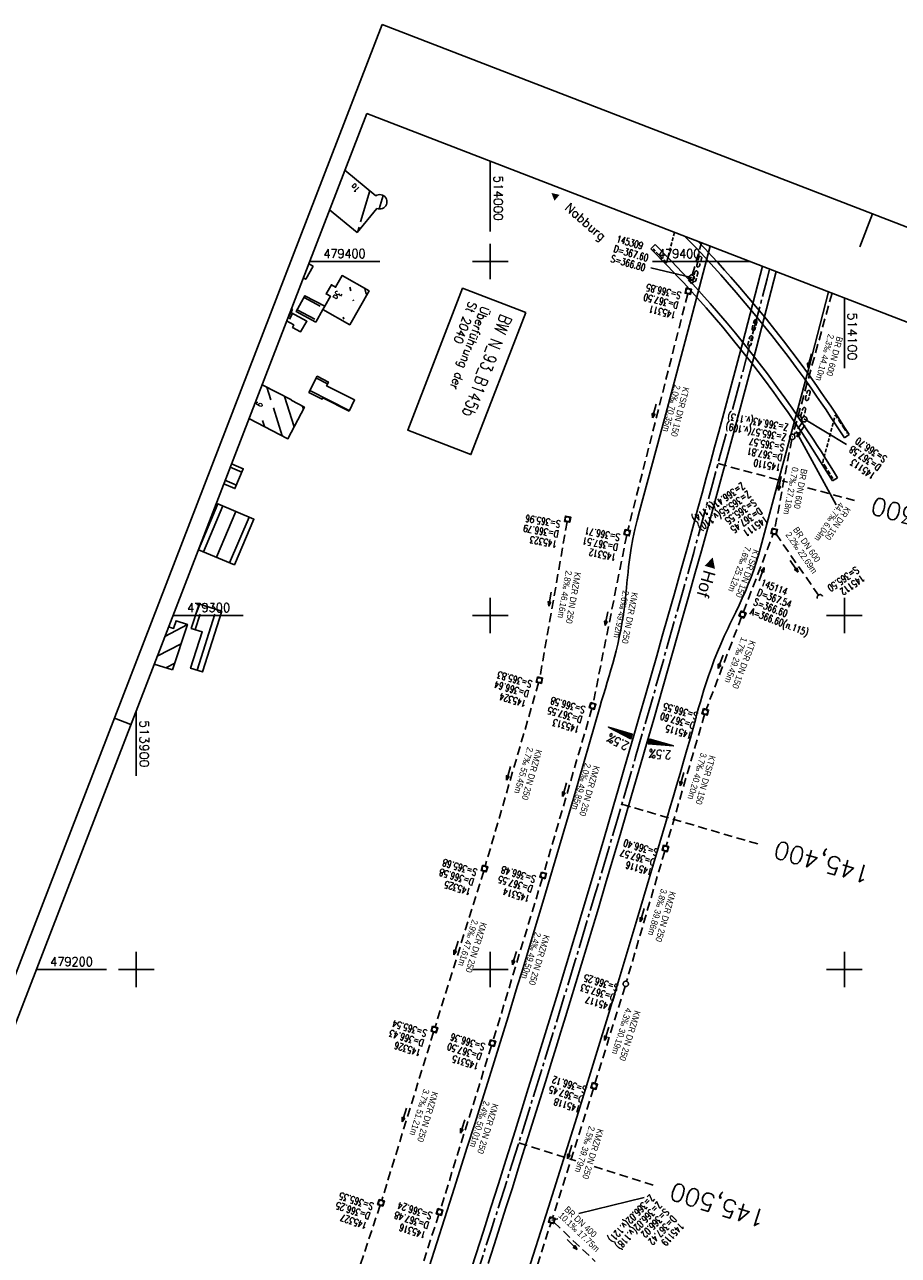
# Model space of a CAD drawing. Extents: x 513561 to 514246, y 478301 to 479467.
# Tile 7 of 8: x 513868 to 514115, y 479119 to 479467. Entities that reach past the tile are written whole.
import ezdxf
from ezdxf.enums import TextEntityAlignment as Align

# ---------------------------------------------------------------- set-up
doc = ezdxf.new("R2010")
doc.units = 0
doc.header["$LTSCALE"] = 10
doc.header["$MEASUREMENT"] = 0
for name, pattern in [('ACHSE', [5.5, 4, -0.5, 0.5, -0.5]), ('AUSGEZOGEN', [0]), ('LT00', [0]), ('LT17', [0.15, 0.1, -0.05]), ('STRICHLINIE2', [0.375, 0.25, -0.125])]:
    doc.linetypes.add(name, pattern=pattern)
doc.layers.get('0').update_dxf_attribs({"linetype": 'LT00'})
for name, color, linetype in [('-BESCH', 7, 'STRICHLINIE2'), ('-BKAN010', 140, 'LT00'), ('-BSCH010', 5, 'LT00'), ('-Halt-Pfeil', 4, 'LT00'), ('-RICHTUNG-NAME', 250, 'Continuous'), ('A-TEXT-KILOMETER', 30, 'LT17'), ('AX-020', 250, 'ACHSE'), ('BW-SCHRIFT', 20, 'AUSGEZOGEN'), ('DFK_BEB_SCHR', 254, 'LT00'), ('DFK_BEBAUUNG', 250, 'LT00'), ('DFK_HAUS_NR', 250, 'Continuous'), ('ORTSNAMEN', 7, 'Continuous'), ('QUER_OST', 11, 'LT00'), ('QUER_WEST', 11, 'LT00'), ('RAHMEN', 250, 'Continuous'), ('V_AFBR_BAB', 250, 'LT00'), ('V_BR_KAPPE', 30, 'LT00'), ('V_BR_WID', 30, 'LT17'), ('V_BRUECK', 30, 'LT17'), ('V_KA_MULD', 182, 'LT00'), ('V_KA_PRUF', 182, 'LT00'), ('V_RASTER', 250, 'LT00'), ('V_SINKK', 182, 'LT00'), ('V_UK_DURCH', 182, 'LT00')]:
    doc.layers.add(name, color=color, linetype=linetype)
doc.styles.add('Arial', font='ARIAL.TTF')
doc.styles.add('Haltungsbeschriftung', font='ARIAL.TTF', dxfattribs={"width": 0.75})
doc.styles.add('Kilometrierung', font='romans.shx')
doc.styles.add('ROMANS', font='romans.shx')
doc.styles.add('schachtbeschriftung', font='romans.shx', dxfattribs={"width": 0.75, "height": 0.2})
doc.styles.get("Standard").update_dxf_attribs({"font": 'romans.shx', "width": 0.8})

# ---------------------------------------------------------------- blocks, each defined once
blk = doc.blocks.new('SYMB1107')
at = {"color": 0, "linetype": 'ByBlock'}
for points in [[(-0.2, 0), (-0.196157, 0.039018), (-0.184776, 0.076537), (-0.166294, 0.111114), (-0.141421, 0.141421), (-0.111114, 0.166294), (-0.076537, 0.184776), (-0.039018, 0.196157), (0, 0.2)], [(0, 0.2), (0.039018, 0.196157), (0.076537, 0.184776), (0.111114, 0.166294), (0.141421, 0.141421), (0.166294, 0.111114), (0.184776, 0.076537), (0.196157, 0.039018), (0.2, 0)]]:
    blk.add_lwpolyline(points, dxfattribs=at)
blk = doc.blocks.new('SYMB0003')
at = {"color": 0, "linetype": 'ByBlock'}
for p, q in [((-0.015712, 0), (0.010166, 0.012015)), ((0, -0.021257), (-0.015712, 0)), ((0.010166, 0.012015), (0, -0.021257))]:
    blk.add_line(p, q, dxfattribs=at)
for points in [[(-0.031395, 0.499013), (-0.093691, 0.491144), (-0.154509, 0.475528), (-0.21289, 0.452414), (-0.267913, 0.422164), (-0.318712, 0.385257), (-0.364484, 0.342274), (-0.404509, 0.293893), (-0.438154, 0.240877), (-0.464888, 0.184062), (-0.484292, 0.124345), (-0.496058, 0.062667), (-0.5, 0)], [(-0.5, 0), (-0.496058, -0.062667), (-0.484292, -0.124345), (-0.464888, -0.184062), (-0.438154, -0.240877), (-0.404509, -0.293893), (-0.364485, -0.342274), (-0.318712, -0.385257), (-0.267914, -0.422164), (-0.21289, -0.452414), (-0.154509, -0.475529), (-0.093691, -0.491144), (-0.031395, -0.499014), (0.031395, -0.499014)], [(0.5, 0), (0.496057, 0.062667), (0.484292, 0.124345), (0.464888, 0.184062), (0.438153, 0.240877), (0.404509, 0.293893), (0.364484, 0.342274), (0.318712, 0.385257), (0.267913, 0.422164), (0.21289, 0.452414), (0.154509, 0.475528), (0.093691, 0.491144), (0.031395, 0.499013), (-0.031395, 0.499013)], [(0.031395, -0.499014), (0.093691, -0.491144), (0.154509, -0.475529), (0.21289, -0.452414), (0.267914, -0.422164), (0.318712, -0.385257), (0.364485, -0.342274), (0.404509, -0.293893), (0.438154, -0.240877), (0.464889, -0.184062), (0.484292, -0.124345), (0.496058, -0.062667), (0.5, 0)]]:
    blk.add_lwpolyline(points, dxfattribs=at)
blk = doc.blocks.new('SYMB1210')
at = {"color": 0, "linetype": 'ByBlock'}
blk.add_line((0.018815, -0.179014), (0.055623, -0.17119), dxfattribs=at)
for points in [[(-0.2, -0.2), (-0.2, 0.2), (0.2, 0.2), (0.2, -0.2), (-0.2, -0.2)], [(0.018815, 0.179014), (-0.018815, 0.179014), (-0.055623, 0.17119), (-0.09, 0.155885), (-0.120444, 0.133766), (-0.145623, 0.105801), (-0.164438, 0.073213), (-0.176067, 0.037424), (-0.18, 0)], [(-0.18, 0), (-0.176067, -0.037424), (-0.164438, -0.073213), (-0.145623, -0.105801), (-0.120444, -0.133766), (-0.09, -0.155885), (-0.055623, -0.17119), (-0.018815, -0.179014), (0.018815, -0.179014)], [(0.18, 0), (0.176067, 0.037424), (0.164438, 0.073213), (0.145623, 0.105801), (0.120444, 0.133766), (0.09, 0.155885), (0.055623, 0.17119), (0.018815, 0.179014)], [(0.055623, -0.17119), (0.09, -0.155885), (0.120444, -0.133766), (0.145623, -0.105801), (0.164438, -0.073213), (0.176067, -0.037424), (0.18, 0)]]:
    blk.add_lwpolyline(points, dxfattribs=at)
blk = doc.blocks.new('SYMB0011')
at = {"color": 0, "linetype": 'ByBlock'}
for p, q in [((0.5, 0), (-0.5, 0)), ((0, 0.5), (0, -0.5))]:
    blk.add_line(p, q, dxfattribs=at)
blk = doc.blocks.new('SYMB0652')
at = {"color": 0, "linetype": 'ByBlock'}
blk.add_lwpolyline([(-0.15, -0.075), (0.15, -0.075), (0.15, 0.075), (-0.15, 0.075), (-0.15, -0.075)], dxfattribs=at)
blk = doc.blocks.new('SYMB0070')
at = {"color": 0, "linetype": 'ByBlock'}
for p, q in [((-0.5, 0), (0.2, 0)), ((0.5, 0), (0.2, 0.1)), ((0.2, 0.1), (0.2, 0)), ((0.468, 0), (0.21, 0.086)), ((0.21, 0.086), (0.21, -0.086)), ((0.21, -0.086), (0.468, 0)), ((0.22, -0.072), (0.437, 0)), ((0.23, -0.058), (0.405, 0)), ((0.24, -0.045), (0.374, 0)), ((0.342, 0), (0.25, 0.031)), ((0.25, 0.031), (0.25, -0.031)), ((0.25, -0.031), (0.342, 0)), ((0.26, -0.017), (0.31, 0)), ((0.27, -0.003), (0.279, 0))]:
    blk.add_line(p, q, dxfattribs=at)
for points in [[(0.2, 0), (0.2, -0.1), (0.5, 0)], [(0.437, 0), (0.22, 0.072), (0.22, -0.072)], [(0.405, 0), (0.23, 0.058), (0.23, -0.058)], [(0.374, 0), (0.24, 0.045), (0.24, -0.045)], [(0.31, 0), (0.26, 0.017), (0.26, -0.017)], [(0.279, 0), (0.27, 0.003), (0.27, -0.003)]]:
    blk.add_lwpolyline(points, dxfattribs=at)

msp = doc.modelspace()

# ---------------------------------------------------------------- linework, layer by layer
at = {"layer": '-BESCH'}
for p, q in [((514057.06, 479396.2), (514059.64, 479405.32)), ((514055.75, 479390.9), (514038.85, 479324.15)), ((514096.52, 479391.08), (514085.5, 479351.19)), ((514088.29, 479354.83), (514085.72, 479351.08)), ((514085.16, 479349.73), (514080.34, 479324.51)), ((514021.69, 479326.49), (514013.99, 479282.5)), ((514038.52, 479322.69), (514029.04, 479275.2)), ((514071.49, 479301.01), (514079.93, 479323.07)), ((514080.63, 479323.15), (514092.67, 479305.77)), ((514070.95, 479299.61), (514060.99, 479273.5)), ((514013.65, 479281.04), (513998.55, 479229.25)), ((514028.68, 479273.75), (514015.15, 479227.33)), ((514060.51, 479272.08), (514049.69, 479234.92)), ((514049.27, 479233.48), (514038.48, 479196.68)), ((513998.12, 479227.81), (513984.42, 479183.78)), ((514014.72, 479225.89), (514000.79, 479179.96)), ((514038.05, 479195.24), (514029.55, 479167.84)), ((513983.97, 479182.35), (513969.34, 479134.85)), ((514000.35, 479178.52), (513985.89, 479132.22)), ((514029.1, 479166.41), (514017.6, 479129.89)), ((513968.88, 479133.42), (513953.56, 479087.55)), ((513985.44, 479130.79), (513970.48, 479084.78)), ((514005.31, 479091.56), (514017.14, 479128.46)), ((514017.91, 479128.66), (514029.66, 479117.5))]:
    msp.add_line(p, q, dxfattribs=at)
at = {"layer": '-BKAN010'}
msp.add_line((514086.36, 479352.01), (514097.7, 479331.3), dxfattribs=at)
at = {"layer": '-BSCH010'}
for p, q in [((514056.86, 479395.47), (514045.33, 479398.19)), ((514088.71, 479355.45), (514100.63, 479348.28)), ((514025.04, 479131.08), (514043.41, 479135.64)), ((514017.37, 479129.17), (514019.05, 479129.59))]:
    msp.add_line(p, q, dxfattribs=at)
at = {"layer": 'A-TEXT-KILOMETER', "ltscale": 2.5}
for p, q in [((514064.32, 479342.94), (514083.91, 479337.64)), ((514089.62, 479336.09), (514102.92, 479332.49)), ((514037.15, 479246.71), (514075.53, 479235.49)), ((514008.06, 479151.03), (514024.19, 479145.97)), ((514029.31, 479144.36), (514046.21, 479139.05))]:
    msp.add_line(p, q, dxfattribs=at)
at = {"layer": 'AX-020', "ltscale": 0.2, "flags": 128}
for points in [[(514078.9, 479397.88), (514078.2, 479395.16), (514073.13, 479375.8), (514068.36, 479357.9)], [(514066.58, 479351.33), (514062.74, 479337.15), (514057.44, 479317.85), (514052.05, 479298.58), (514046.59, 479279.32), (514041.05, 479260.09), (514035.44, 479240.88), (514029.74, 479221.7), (514023.98, 479202.53), (514018.13, 479183.39), (514012.21, 479164.28), (514006.21, 479145.18), (514000.14, 479126.12), (513993.99, 479107.07), (513987.76, 479088.05), (513981.46, 479069.06), (513975.08, 479050.09), (513968.62, 479031.14), (513962.09, 479012.23), (513955.49, 478993.33), (513948.81, 478974.47), (513942.05, 478955.63), (513935.22, 478936.82), (513928.31, 478918.04), (513921.33, 478899.28), (513914.27, 478880.55), (513907.14, 478861.86), (513899.93, 478843.18), (513892.65, 478824.54), (513885.3, 478805.93), (513877.87, 478787.35), (513870.36, 478768.8), (513862.79, 478750.27), (513855.13, 478731.78), (513847.41, 478713.32), (513839.61, 478694.89), (513831.74, 478676.49), (513823.79, 478658.12), (513815.77, 478639.79), (513807.68, 478621.48), (513799.51, 478603.21), (513791.27, 478584.97), (513782.96, 478566.77), (513774.57, 478548.6), (513766.12, 478530.46), (513764.78, 478527.61)]]:
    msp.add_lwpolyline(points, dxfattribs=at)
at = {"layer": 'BW-SCHRIFT'}
msp.add_lwpolyline([(514009.99, 479385.59), (513994.51, 479345.48), (513976.68, 479352.36), (513992.17, 479392.47)], close=True, dxfattribs=at)
at = {"layer": 'DFK_BEB_SCHR', "flags": 128}
for points in [[(513965.95, 479419.96), (513963.36, 479411.22)], [(513968.62, 479414.88), (513969.74, 479418.67)], [(513962.92, 479409.73), (513962.55, 479408.47)], [(513960.28, 479392.78), (513960.56, 479391.78)], [(513964.97, 479390.78), (513964.54, 479392.37)], [(513951.97, 479387.44), (513947.38, 479389.88)], [(513961.26, 479389.18), (513961.34, 479388.87)], [(513944.16, 479385.32), (513943.3, 479383.72)], [(513945.45, 479386.38), (513950.46, 479383.72)], [(513958.59, 479383.72), (513958.45, 479384.26)], [(513954.04, 479365.49), (513950.85, 479367.1)], [(513938.03, 479360.9), (513936.91, 479364.48)], [(513949, 479363.55), (513960.16, 479357.92)], [(513941.9, 479361.91), (513944.59, 479353.31)], [(513941.18, 479350.81), (513938.71, 479358.71)], [(513947.21, 479358.32), (513946.95, 479359.17)], [(513935.66, 479355.07), (513936.18, 479353.39)], [(513929.8, 479340.52), (513926.48, 479341.95)], [(513925.04, 479338.21), (513928.26, 479336.83)], [(513918.98, 479318.02), (513924.47, 479330.97)], [(513928.15, 479329.4), (513922.67, 479316.47)], [(513926.35, 479314.93), (513931.83, 479327.83)], [(513918, 479300.4), (513916.61, 479296.03)], [(513917.16, 479284.57), (513922.2, 479300.4)], [(513914.41, 479297.43), (513908.02, 479294.13)], [(513905.85, 479288.51), (513912.63, 479292.01)], [(513910.86, 479286.59), (513908.29, 479285.27)]]:
    msp.add_lwpolyline(points, dxfattribs=at)
at = {"layer": 'DFK_BEBAUUNG', "flags": 128}
for points in [[(513958.9, 479425.79), (513967.62, 479418.58)], [(513948.7, 479399.36), (513949.91, 479398.68)], [(513943.64, 479385.6), (513942.71, 479383.85)], [(513910.22, 479284.65), (513905.05, 479286.3)]]:
    msp.add_lwpolyline(points, dxfattribs=at)
at = {"layer": 'DFK_BEBAUUNG'}
for points in [[(513967.62, 479418.58), (513967.97, 479418.77), (513968.36, 479418.89), (513968.75, 479418.93), (513969.15, 479418.89), (513969.54, 479418.78), (513969.89, 479418.59), (513970.2, 479418.34), (513970.45, 479418.03), (513970.64, 479417.67), (513970.75, 479417.29), (513970.79, 479416.89)], [(513970.79, 479416.89), (513970.75, 479416.49), (513970.63, 479416.11), (513970.44, 479415.76), (513970.19, 479415.46), (513969.88, 479415.21), (513969.53, 479415.02), (513969.14, 479414.91), (513968.75, 479414.87), (513968.35, 479414.91), (513967.97, 479415.03)], [(513967.97, 479415.03), (513962.34, 479408.22), (513954.59, 479414.63)], [(513949.91, 479398.68), (513947.85, 479395.02), (513947.17, 479395.41)], [(513952.69, 479386.48), (513953.23, 479387.42), (513954.81, 479390.19), (513953.62, 479390.87), (513955.09, 479393.46), (513956.28, 479392.77), (513958.14, 479396.02), (513965.73, 479391.69), (513960.28, 479382.13), (513952.69, 479386.48)], [(513950.73, 479382.93), (513945.17, 479385.88), (513947.64, 479390.35), (513953.23, 479387.42), (513952.69, 479386.48), (513950.73, 479382.93)], [(513942.71, 479383.85), (513943.64, 479385.6), (513948.18, 479383.12), (513946.41, 479380.16), (513944.13, 479381.4), (513944.49, 479382.1), (513942.46, 479383.22)], [(513943.77, 479386.61), (513944.1, 479386.44), (513943.64, 479385.6)], [(513960.08, 479357.75), (513952.69, 479361.48), (513952.52, 479361.14), (513948.74, 479363.06), (513951.11, 479367.6), (513954.27, 479365.95), (513953.75, 479364.93), (513961.67, 479360.92), (513960.08, 479357.75)], [(513935.51, 479365.2), (513943.81, 479360.93), (513943.78, 479360.87), (513947.5, 479358.87), (513942.83, 479349.96), (513931.82, 479355.64)], [(513926.9, 479342.91), (513930.21, 479341.49), (513927.85, 479335.86), (513924.72, 479337.24)], [(513917.57, 479318.61), (513923.07, 479331.57), (513933.23, 479327.23), (513927.73, 479314.35), (513917.57, 479318.61)], [(513924.18, 479301.21), (513918.72, 479284.08), (513915.34, 479285.13), (513918.62, 479295.39), (513915.53, 479296.38), (513917.64, 479302.98), (513917.16, 479303.13), (513917.24, 479303.41), (513924.18, 479301.21)], [(513909.11, 479296.81), (513910.54, 479296.35), (513911.25, 479298.54), (513914.43, 479297.5), (513910.22, 479284.65)]]:
    msp.add_lwpolyline(points, dxfattribs=at)
at = {"layer": 'QUER_OST'}
for p, q in [((514045.05, 479265.1), (514044.67, 479263.77)), ((514044.97, 479263.74), (514045.34, 479265.02)), ((514045.63, 479264.94), (514045.28, 479263.72)), ((514045.58, 479263.69), (514045.92, 479264.86)), ((514046.21, 479264.77), (514045.89, 479263.67)), ((514046.19, 479263.64), (514046.5, 479264.69)), ((514046.78, 479264.61), (514046.5, 479263.62)), ((514046.8, 479263.59), (514047.07, 479264.52)), ((514047.36, 479264.44), (514047.11, 479263.57)), ((514047.41, 479263.54), (514047.65, 479264.36)), ((514047.94, 479264.27), (514047.72, 479263.51)), ((514048.02, 479263.49), (514048.23, 479264.19)), ((514048.51, 479264.11), (514048.33, 479263.46)), ((514048.63, 479263.44), (514048.8, 479264.02)), ((514049.09, 479263.94), (514048.94, 479263.41)), ((514049.24, 479263.39), (514049.38, 479263.86)), ((514049.67, 479263.78), (514049.55, 479263.36)), ((514049.85, 479263.34), (514049.96, 479263.69)), ((514050.24, 479263.61), (514050.16, 479263.31)), ((514050.46, 479263.29), (514050.53, 479263.53)), ((514050.82, 479263.44), (514050.77, 479263.26)), ((514051.07, 479263.23), (514051.11, 479263.36)), ((514051.4, 479263.28), (514051.38, 479263.21)), ((514051.68, 479263.18), (514051.69, 479263.19))]:
    msp.add_line(p, q, dxfattribs=at)
msp.add_lwpolyline([(514044.62, 479263.77), (514045.01, 479265.12), (514051.73, 479263.18), (514044.62, 479263.77)], dxfattribs=at)
at = {"layer": 'QUER_WEST'}
for p, q in [((514033.39, 479268.47), (514033.38, 479268.46)), ((514033.65, 479268.32), (514033.67, 479268.38)), ((514033.96, 479268.3), (514033.93, 479268.18)), ((514034.2, 479268.04), (514034.25, 479268.22)), ((514034.54, 479268.14), (514034.47, 479267.9)), ((514034.74, 479267.75), (514034.83, 479268.05)), ((514035.12, 479267.97), (514035.01, 479267.61)), ((514035.28, 479267.47), (514035.4, 479267.89)), ((514035.69, 479267.8), (514035.56, 479267.33)), ((514035.83, 479267.19), (514035.98, 479267.72)), ((514036.27, 479267.64), (514036.1, 479267.05)), ((514036.37, 479266.91), (514036.56, 479267.55)), ((514036.84, 479267.47), (514036.64, 479266.77)), ((514036.91, 479266.63), (514037.13, 479267.39)), ((514037.42, 479267.3), (514037.19, 479266.49)), ((514037.46, 479266.35), (514037.71, 479267.22)), ((514038, 479267.14), (514037.73, 479266.21)), ((514038, 479266.07), (514038.29, 479267.06)), ((514038.57, 479266.97), (514038.27, 479265.92)), ((514038.54, 479265.78), (514038.86, 479266.89)), ((514039.15, 479266.81), (514038.82, 479265.64)), ((514039.09, 479265.5), (514039.44, 479266.72)), ((514039.73, 479266.64), (514039.36, 479265.36)), ((514039.63, 479265.22), (514040.02, 479266.56))]:
    msp.add_line(p, q, dxfattribs=at)
msp.add_lwpolyline([(514039.68, 479265.2), (514033.34, 479268.48), (514040.06, 479266.54), (514039.68, 479265.2)], dxfattribs=at)
at = {"layer": 'RAHMEN'}
for points in [[(513969.42, 479466.94), (513560.7, 478408.08), (513837.77, 478301.13), (514246.49, 479359.99), (513969.42, 479466.94)], [(513965.08, 479441.82), (513631.98, 478578.87), (513899.73, 478475.52), (514232.83, 479338.46), (513965.08, 479441.82)]]:
    msp.add_lwpolyline(points, dxfattribs=at)
at = {"layer": 'RAHMEN', "flags": 128}
for points in [[(514107.96, 479413.46), (514104.36, 479404.13)], [(513893.8, 479271.03), (513898.46, 479269.23)]]:
    msp.add_lwpolyline(points, dxfattribs=at)
at = {"layer": 'V_AFBR_BAB'}
for points in [[(513982.75, 479116.01), (513984.93, 479122.8), (513987.09, 479129.6), (513989.26, 479136.4), (513991.41, 479143.19), (513993.5, 479149.82), (513995.59, 479156.44), (513997.67, 479163.07), (513999.74, 479169.7), (514002.38, 479178.19), (514005.01, 479186.69), (514007.62, 479195.19), (514008.96, 479199.58), (514010.3, 479203.98), (514011.64, 479208.39), (514012.96, 479212.79), (514014.28, 479217.2), (514015.58, 479221.61), (514023.45, 479248.3), (514030.94, 479274.12), (514031.45, 479275.89), (514031.98, 479277.65), (514032.51, 479279.41), (514033.04, 479281.18), (514033.56, 479282.94), (514034.07, 479284.71), (514034.57, 479286.48), (514035.06, 479288.25), (514035.52, 479290.03), (514035.99, 479291.96), (514036.43, 479293.9), (514036.83, 479295.85), (514037.19, 479297.8), (514037.52, 479299.76), (514037.8, 479301.72), (514037.99, 479303.22), (514038.16, 479304.72), (514038.31, 479306.22), (514038.46, 479307.72), (514038.6, 479309.22), (514038.75, 479310.73), (514038.9, 479312.23), (514039.07, 479313.73), (514039.42, 479316.39), (514039.83, 479319.03), (514040.3, 479321.67), (514040.84, 479324.3), (514041.45, 479326.91), (514042.12, 479329.5), (514049.24, 479355.54), (514056.67, 479383.53), (514062.11, 479404.36)], [(513993.77, 479112.77), (513995.91, 479119.43), (513998.05, 479126.1), (514000.17, 479132.77), (514002.28, 479139.44), (514004.4, 479146.17), (514006.51, 479152.9), (514008.61, 479159.63), (514010.71, 479166.37), (514012.31, 479171.53), (514013.92, 479176.7), (514015.51, 479181.87), (514017.1, 479187.04), (514018.69, 479192.21), (514021.35, 479200.96), (514023.99, 479209.71), (514026.62, 479218.46), (514029.34, 479227.63), (514032.04, 479236.81), (514034.72, 479245.99), (514036.23, 479251.19), (514037.74, 479256.39), (514039.24, 479261.59), (514040.74, 479266.8), (514042.23, 479272.01), (514043.82, 479277.54), (514045.41, 479283.08), (514047, 479288.61), (514048.58, 479294.15), (514050.15, 479299.69), (514052, 479306.23), (514053.83, 479312.77), (514055.65, 479319.32), (514057.46, 479325.87), (514058.65, 479330.2), (514059.83, 479334.54), (514061.01, 479338.87), (514062.19, 479343.21), (514063.36, 479347.55), (514064.53, 479351.89), (514071.3, 479377.25), (514076.87, 479398.67)], [(514080.74, 479397.17), (514075.2, 479375.75), (514068.48, 479350.79), (514067.07, 479345.59), (514065.66, 479340.4), (514064.25, 479335.21), (514062.84, 479330.02), (514061.42, 479324.83), (514059.61, 479318.31), (514057.8, 479311.78), (514055.97, 479305.26), (514054.14, 479298.74), (514051.5, 479289.41), (514048.84, 479280.09), (514046.16, 479270.78), (514044.3, 479264.32), (514042.42, 479257.86), (514040.54, 479251.41), (514038.66, 479244.95), (514036.63, 479238.05), (514034.6, 479231.15), (514032.57, 479224.25), (514030.52, 479217.35), (514028.95, 479212.07), (514027.37, 479206.79), (514025.79, 479201.51), (514024.2, 479196.23), (514022.59, 479190.96), (514021.28, 479186.67), (514019.96, 479182.39), (514018.64, 479178.1), (514017.31, 479173.82), (514015.98, 479169.54), (514014.64, 479165.26), (514012.96, 479159.88), (514011.28, 479154.5), (514009.6, 479149.13), (514007.91, 479143.75), (514006.22, 479138.38), (514004.52, 479133.01), (514002.82, 479127.64), (514001.11, 479122.28), (513999.4, 479116.92)], [(514007.77, 479105.72), (514016.42, 479132.9), (514024.89, 479159.78), (514033.53, 479187.99), (514041.52, 479214.3), (514049.66, 479241.95), (514050.65, 479245.3), (514051.64, 479248.66), (514052.63, 479252.01), (514053.61, 479255.37), (514054.58, 479258.73), (514055.54, 479262.09), (514056.5, 479265.46), (514057.44, 479268.83), (514057.91, 479270.53), (514058.38, 479272.24), (514058.85, 479273.94), (514059.34, 479275.64), (514059.83, 479277.34), (514060.34, 479279.04), (514060.87, 479280.72), (514061.63, 479283), (514062.43, 479285.27), (514063.27, 479287.52), (514064.16, 479289.75), (514065.09, 479291.96), (514066.08, 479294.15), (514066.61, 479295.29), (514067.15, 479296.42), (514067.7, 479297.55), (514068.25, 479298.68), (514068.8, 479299.81), (514069.35, 479300.94), (514070.27, 479302.9), (514071.17, 479304.88), (514072.04, 479306.87), (514072.87, 479308.87), (514073.66, 479310.89), (514074.4, 479312.92), (514075.1, 479314.97), (514075.75, 479317.03), (514076.34, 479319.11), (514080.41, 479334.32), (514090.04, 479370.31), (514095.57, 479391.45)]]:
    msp.add_lwpolyline(points, dxfattribs=at)
at = {"layer": 'V_BR_KAPPE'}
for p, q in [((514046.52, 479404.87), (514045.35, 479403.64)), ((514101.39, 479351.18), (514100.03, 479350.22)), ((514098.08, 479338.92), (514096.64, 479338.08))]:
    msp.add_line(p, q, dxfattribs=at)
for points in [[(514054.97, 479407.12), (514055.74, 479406.34), (514057.64, 479404.36), (514059.53, 479402.37), (514061.4, 479400.35), (514063.25, 479398.32), (514065.09, 479396.27), (514066.91, 479394.21), (514069.48, 479391.25), (514072.03, 479388.27), (514074.54, 479385.26), (514077.02, 479382.22), (514079.48, 479379.16), (514081.81, 479376.17), (514084.12, 479373.16), (514086.39, 479370.12), (514088.62, 479367.06), (514090.82, 479363.97), (514092.16, 479362.02), (514093.5, 479360.07), (514094.82, 479358.11), (514096.13, 479356.14), (514097.43, 479354.17), (514098.73, 479352.19), (514100.03, 479350.22)], [(514101.39, 479351.18), (514100.09, 479353.17), (514098.78, 479355.15), (514097.46, 479357.14), (514096.14, 479359.11), (514094.81, 479361.09), (514093.47, 479363.05), (514092.11, 479365.01), (514089.85, 479368.2), (514087.54, 479371.36), (514085.2, 479374.5), (514082.82, 479377.6), (514080.4, 479380.68), (514077.97, 479383.71), (514075.5, 479386.71), (514073.01, 479389.69), (514070.49, 479392.64), (514067.94, 479395.57), (514066.15, 479397.6), (514064.34, 479399.62), (514062.51, 479401.62), (514060.67, 479403.61), (514058.8, 479405.57), (514058.7, 479405.68)], [(514045.35, 479403.64), (514046.91, 479402.04), (514048.46, 479400.44), (514050.01, 479398.83), (514051.55, 479397.21), (514053.09, 479395.59), (514054.62, 479393.97), (514056.14, 479392.33), (514058.56, 479389.65), (514060.96, 479386.95), (514063.32, 479384.22), (514065.65, 479381.46), (514067.95, 479378.68), (514071.07, 479374.82), (514074.12, 479370.92), (514077.13, 479366.98), (514080.07, 479363), (514082.09, 479360.2), (514084.09, 479357.38), (514086.05, 479354.54), (514087.98, 479351.69), (514089.88, 479348.81), (514091.03, 479347.03), (514092.16, 479345.25), (514093.29, 479343.46), (514094.41, 479341.67), (514095.53, 479339.88), (514096.64, 479338.08)], [(514046.52, 479404.87), (514048.06, 479403.28), (514049.59, 479401.69), (514051.13, 479400.09), (514052.66, 479398.49), (514054.18, 479396.89), (514055.69, 479395.27), (514057.19, 479393.65), (514059.66, 479390.93), (514062.09, 479388.18), (514064.5, 479385.4), (514066.87, 479382.6), (514069.21, 479379.77), (514072.27, 479375.98), (514075.29, 479372.15), (514078.25, 479368.27), (514081.16, 479364.36), (514083.23, 479361.5), (514085.27, 479358.61), (514087.28, 479355.71), (514089.26, 479352.79), (514091.2, 479349.84), (514092.37, 479348.03), (514093.52, 479346.22), (514094.67, 479344.4), (514095.81, 479342.57), (514096.95, 479340.75), (514098.08, 479338.92)]]:
    msp.add_lwpolyline(points, dxfattribs=at)
at = {"layer": 'V_BR_WID', "flags": 128}
msp.add_lwpolyline([(514052.01, 479408.26), (514049.74, 479399.66), (514048.73, 479400.7), (514047.18, 479402.31), (514045.96, 479403.56)], dxfattribs=at)
at = {"layer": 'V_BR_WID'}
msp.add_lwpolyline([(514096.73, 479338.71), (514095.87, 479340.09), (514094.75, 479341.88), (514093.88, 479343.27), (514097.42, 479356.56), (514097.51, 479356.61), (514098.56, 479355.01), (514099.87, 479353.03), (514100.91, 479351.45)], dxfattribs=at)
at = {"layer": 'V_BRUECK'}
for points in [[(514059.12, 479398.76), (514059.08, 479398.66), (514059, 479398.57), (514058.9, 479398.5), (514058.79, 479398.47), (514058.68, 479398.46), (514058.56, 479398.49), (514058.46, 479398.55), (514058.38, 479398.64), (514058.33, 479398.74), (514058.31, 479398.86), (514058.32, 479398.97), (514058.88, 479401.11), (514058.91, 479401.22), (514058.97, 479401.33), (514059.05, 479401.41), (514059.16, 479401.46), (514059.28, 479401.49), (514059.4, 479401.47), (514059.51, 479401.42), (514059.6, 479401.35), (514059.67, 479401.25), (514059.71, 479401.13), (514059.71, 479401.01), (514059.68, 479400.9), (514059.12, 479398.76)], [(514057.23, 479394.82), (514057.8, 479396.97), (514057.82, 479397.09), (514057.89, 479397.19), (514057.97, 479397.28), (514058.08, 479397.33), (514058.2, 479397.35), (514058.32, 479397.34), (514058.43, 479397.29), (514058.52, 479397.21), (514058.59, 479397.11), (514058.63, 479397), (514058.63, 479396.88), (514058.6, 479396.76), (514058.04, 479394.61), (514057.99, 479394.51), (514057.91, 479394.42), (514057.81, 479394.36), (514057.7, 479394.33), (514057.59, 479394.32), (514057.48, 479394.35), (514057.38, 479394.41), (514057.3, 479394.49), (514057.25, 479394.6), (514057.22, 479394.71), (514057.23, 479394.82)], [(514074.73, 479380.85), (514074.69, 479380.75), (514074.61, 479380.67), (514074.51, 479380.61), (514074.41, 479380.57), (514074.29, 479380.57), (514074.18, 479380.6), (514074.09, 479380.66), (514074.01, 479380.74), (514073.96, 479380.84), (514073.93, 479380.95), (514073.94, 479381.07), (514074.49, 479383.14), (514074.51, 479383.25), (514074.56, 479383.36), (514074.64, 479383.44), (514074.74, 479383.5), (514074.85, 479383.54), (514074.96, 479383.54), (514075.08, 479383.51), (514075.17, 479383.45), (514075.25, 479383.37), (514075.31, 479383.27), (514075.33, 479383.15), (514075.32, 479383.04), (514075.29, 479382.93), (514074.73, 479380.85)], [(514073.56, 479376.4), (514073.52, 479376.29), (514073.44, 479376.19), (514073.35, 479376.12), (514073.23, 479376.08), (514073.11, 479376.07), (514072.99, 479376.1), (514072.89, 479376.16), (514072.81, 479376.25), (514072.75, 479376.36), (514072.73, 479376.47), (514072.74, 479376.59), (514073.33, 479378.76), (514073.39, 479378.87), (514073.48, 479378.95), (514073.59, 479379.01), (514073.71, 479379.03), (514073.83, 479379.02), (514073.94, 479378.97), (514074.04, 479378.89), (514074.1, 479378.78), (514074.14, 479378.67), (514074.13, 479378.54), (514073.56, 479376.4)], [(514089.83, 479361.09), (514089.78, 479360.98), (514089.71, 479360.89), (514089.61, 479360.82), (514089.49, 479360.78), (514089.37, 479360.77), (514089.25, 479360.8), (514089.15, 479360.87), (514089.07, 479360.95), (514089.01, 479361.06), (514088.99, 479361.18), (514089, 479361.3), (514089.49, 479363.22), (514089.52, 479363.34), (514089.58, 479363.44), (514089.67, 479363.53), (514089.78, 479363.58), (514089.9, 479363.6), (514090.03, 479363.59), (514090.14, 479363.54), (514090.24, 479363.47), (514090.31, 479363.37), (514090.34, 479363.25), (514090.35, 479363.13), (514090.32, 479363.01), (514089.83, 479361.09)], [(514087.74, 479356.52), (514088.24, 479358.39), (514088.27, 479358.5), (514088.33, 479358.61), (514088.42, 479358.69), (514088.53, 479358.75), (514088.65, 479358.77), (514088.77, 479358.76), (514088.89, 479358.71), (514088.98, 479358.63), (514089.05, 479358.53), (514089.09, 479358.41), (514089.09, 479358.29), (514089.06, 479358.17), (514088.57, 479356.3), (514088.54, 479356.18), (514088.48, 479356.07), (514088.39, 479355.99), (514088.27, 479355.93), (514088.15, 479355.91), (514088.03, 479355.92), (514087.91, 479355.97), (514087.82, 479356.05), (514087.75, 479356.15), (514087.71, 479356.27), (514087.71, 479356.4), (514087.74, 479356.52)]]:
    msp.add_lwpolyline(points, dxfattribs=at)
at = {"layer": 'V_RASTER'}
for p, q in [((514000, 479408.49), (514000, 479428.34)), ((514000, 479395), (514000, 479405)), ((513968.79, 479400), (513948.94, 479400)), ((514005, 479400), (513995, 479400)), ((514005, 479400), (513995, 479400)), ((514073.41, 479400), (514045.84, 479400)), ((514100, 479389.74), (514100, 479369.89)), ((514000, 479295), (514000, 479305)), ((514100, 479305), (514100, 479295)), ((513910.34, 479300), (513930.19, 479300)), ((513995, 479300), (514005, 479300)), ((514095, 479300), (514105, 479300)), ((513900, 479273.21), (513900, 479254.71)), ((513900, 479205), (513900, 479195)), ((514000, 479195), (514000, 479205)), ((514100, 479205), (514100, 479195)), ((513891.59, 479200), (513871.74, 479200)), ((513905, 479200), (513895, 479200)), ((514005, 479200), (513995, 479200)), ((514105, 479200), (514095, 479200))]:
    msp.add_line(p, q, dxfattribs=at)

# ---------------------------------------------------------------- block references
at = {"layer": '-Halt-Pfeil', "yscale": 4.000000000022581, "zscale": 4}
for p, xscale, rotation in [((514090.2, 479371.98), 3.999999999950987, 254.5571887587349), ((514046.33, 479357.77), 3.999999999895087, 255.788348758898), ((514087.72, 479352.11), 4.000000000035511, 235.5397587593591), ((514081.77, 479337.3), 4.000000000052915, 259.1983787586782), ((514085.84, 479313.87), 3.99999999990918, 304.7191587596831), ((514076.64, 479311.68), 4.000000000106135, 69.04708875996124), ((514016.86, 479304.67), 3.999999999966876, 260.0707887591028), ((514032.8, 479299.14), 4.000000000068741, 258.7154387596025), ((514065.03, 479286.91), 4.000000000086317, 249.110038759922), ((514005.14, 479255.42), 4.000000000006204, 253.7460187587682), ((514054.14, 479253.78), 3.999999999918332, 253.7634387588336), ((514020.96, 479250.82), 4.00000000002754, 253.7390487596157), ((514042.92, 479215.36), 3.999999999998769, 253.6687687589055), ((513990.31, 479206.09), 4.000000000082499, 252.7147387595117), ((514006.8, 479203.21), 3.999999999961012, 253.1355587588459), ((514032.84, 479181.84), 3.999999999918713, 252.7603287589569), ((513975.7, 479158.89), 3.999999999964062, 252.876178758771), ((513992.17, 479155.67), 4.000000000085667, 252.6586787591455), ((514022.39, 479148.45), 4.000000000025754, 252.5151487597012), ((514023.12, 479122.34), 3.999999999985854, 316.4761887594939)]:
    msp.add_blockref('SYMB0070', p, dxfattribs=dict(at, xscale=xscale, rotation=rotation))
at = {"layer": 'V_BR_WID', "xscale": 0.09999999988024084, "yscale": 0.1000000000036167, "zscale": 0.1, "rotation": 248.8932187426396}
for p in [(514049.74, 479399.66), (514097.42, 479356.56), (514097.51, 479356.61), (514093.88, 479343.27)]:
    msp.add_blockref('SYMB0011', p, dxfattribs=at)
at = {"layer": 'V_KA_MULD', "yscale": 3.800000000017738, "zscale": 3.8}
for p, xscale, rotation in [((514055.94, 479391.63), 3.799999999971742, 257.2254696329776), ((514021.82, 479327.23), 3.800000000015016, 349.7268689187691), ((514038.66, 479323.43), 3.799999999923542, 257.4242027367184), ((514080.2, 479323.77), 3.799999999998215, 255.2127100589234), ((514071.22, 479300.31), 3.799999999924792, 245.1438510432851), ((514013.86, 479281.76), 3.800000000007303, 257.4352107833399), ((514028.89, 479274.47), 3.800000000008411, 251.8790166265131), ((514060.72, 479272.8), 3.799999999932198, 253.91909889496), ((514049.48, 479234.2), 3.800000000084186, 253.7114787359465), ((513998.34, 479228.53), 3.799999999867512, 253.4168241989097), ((514014.94, 479226.61), 3.800000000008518, 253.331419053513), ((513984.19, 479183.07), 3.799999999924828, 253.5004485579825), ((514000.57, 479179.24), 3.79999999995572, 252.4986297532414), ((514029.32, 479167.12), 3.800000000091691, 252.2705970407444), ((513969.12, 479134.13), 3.799999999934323, 252.5491465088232), ((513985.67, 479131.51), 3.799999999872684, 253.2362824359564), ((514017.37, 479129.17), 3.799999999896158, 252.5656229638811)]:
    msp.add_blockref('SYMB1210', p, dxfattribs=dict(at, xscale=xscale, rotation=rotation))
at = {"layer": 'V_KA_PRUF', "xscale": 1.500000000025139, "yscale": 1.500000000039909, "zscale": 1.5, "rotation": 248.8932187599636}
for p in [(514056.86, 479395.47), (514088.71, 479355.45), (514085.3, 479350.47), (514038.27, 479195.96)]:
    msp.add_blockref('SYMB0003', p, dxfattribs=at)
at = {"layer": 'V_SINKK', "yscale": 4.500000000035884, "zscale": 4.5}
for p, xscale, rotation in [((514056.64, 479394.56), 4.500000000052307, 312.7222086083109), ((514087.4, 479355.94), 4.500000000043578, 304.8571852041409)]:
    msp.add_blockref('SYMB0652', p, dxfattribs=dict(at, xscale=xscale, rotation=rotation))
at = {"layer": 'V_UK_DURCH', "xscale": 3.999999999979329, "yscale": 4.000000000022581, "zscale": 4, "rotation": 23.53158364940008}
msp.add_blockref('SYMB1107', (514093.13, 479305.12), dxfattribs=at)

# ---------------------------------------------------------------- texts
at = {"layer": '-BKAN010', "style": 'Haltungsbeschriftung'}
for s, rotation, width, p in [('2.3‰ 44.10m', 254.5572, 0.9, (514095.44, 479379.67)), ('BR DN 600', 254.5572, 0.9, (514097.91, 479378.99)), ('2.0‰ 70.35m', 255.7884, 0.9, (514052.01, 479365.33)), ('KTSR DN 150', 255.7884, 0.9, (514054.49, 479364.7)), ('0.7‰ 27.18m', 259.1984, 0.9, (514085.3, 479342.07)), ('BR DN 600', 259.1984, 0.9, (514087.82, 479341.59)), ('44.7‰ 6.04m', 235.5398, 0.7, (514098.6, 479332.19)), ('KR DN 150', 235.5398, 0.7, (514100.41, 479330.93)), ('2.2‰ 22.69m', 304.7192, 0.9, (514083.3, 479322.81)), ('BR DN 600', 304.7192, 0.9, (514085.4, 479324.27)), ('7.6‰ 25.12m', 249.0471, 0.9, (514072.02, 479319.78)), ('KTSR DN 150', 249.0471, 0.9, (514074.41, 479318.86)), ('2.8‰ 46.16m', 260.0708, 0.9, (514021.33, 479312.82)), ('KMZR DN 250', 260.0708, 0.9, (514023.85, 479312.38)), ('2.6‰ 49.92m', 258.7154, 0.9, (514037.46, 479307.19)), ('KMZR DN 250', 258.7154, 0.9, (514039.97, 479306.69)), ('1.7‰ 29.45m', 249.11, 0.9, (514070.98, 479294.06)), ('KTSR DN 150', 249.11, 0.9, (514073.37, 479293.15)), ('2.7‰ 55.45m', 253.746, 0.9, (514010.48, 479263.03)), ('KMZR DN 250', 253.746, 0.9, (514012.94, 479262.32)), ('3.7‰ 40.20m', 253.7634, 0.9, (514059.48, 479261.39)), ('KTSR DN 150', 253.7634, 0.9, (514061.94, 479260.67)), ('2.0‰ 49.85m', 253.739, 0.9, (514026.78, 479258.47)), ('KMZR DN 250', 253.739, 0.9, (514029.23, 479257.76)), ('3.8‰ 39.86m', 253.6688, 0.9, (514048.27, 479222.96)), ('KMZR DN 250', 253.6688, 0.9, (514050.73, 479222.24)), ('2.9‰ 47.61m', 252.7147, 0.9, (513994.88, 479214.27)), ('KMZR DN 250', 252.7147, 0.9, (513997.32, 479213.51)), ('2.4‰ 49.50m', 253.1356, 0.9, (514012.66, 479210.71)), ('KMZR DN 250', 253.1356, 0.9, (514015.11, 479209.97)), ('4.3‰ 30.19m', 252.7603, 0.9, (514038.32, 479189.35)), ('KMZR DN 250', 252.7603, 0.9, (514040.76, 479188.59)), ('3.7‰ 51.21m', 252.8762, 0.9, (513981.16, 479166.42)), ('KMZR DN 250', 252.8762, 0.9, (513983.61, 479165.67)), ('2.4‰ 50.01m', 252.6587, 0.9, (513998.19, 479163.08)), ('KMZR DN 250', 252.6587, 0.9, (514000.64, 479162.32)), ('2.5‰ 39.79m', 252.5151, 0.9, (514027.9, 479155.94)), ('KMZR DN 250', 252.5151, 0.9, (514030.34, 479155.17)), ('10.1‰ 17.75m', 316.4762, 0.9, (514019.09, 479130.3)), ('BR DN 400', 316.4762, 0.9, (514020.74, 479132.04))]:
    msp.add_text(s, height=1.8, rotation=rotation, dxfattribs=dict(at, width=width)).set_placement(p)
at = {"layer": '-BSCH010', "style": 'schachtbeschriftung', "width": 0.75}
for s, rotation, p in [('145309', 344.2235, (514035.41, 479405.51)), ('S=366.80', 344.2235, (514033.84, 479399.97)), ('D=367.60', 344.2235, (514034.62, 479402.74)), ('S=366.85', 165.7884, (514054.05, 479391.33)), ('D=367.50', 165.7884, (514053.35, 479388.54)), ('145311', 165.7884, (514052.64, 479385.75)), ('Z=366.43(v.113)', 169.1984, (514084.32, 479354.05)), ('Z=365.57(v.109)', 169.1984, (514083.78, 479351.22)), ('S=365.57', 169.1984, (514083.24, 479348.39)), ('D=367.81', 169.1984, (514082.7, 479345.56)), ('D=367.58', 145.5398, (514110.6, 479342.38)), ('S=366.70', 145.5398, (514112.23, 479344.76)), ('145110', 169.1984, (514082.16, 479342.73)), ('145113', 145.5398, (514108.97, 479340.01)), ('Z=366.41(v.114)', 214.7192, (514071.04, 479337.72)), ('Z=365.55(v.110)', 214.7192, (514072.68, 479335.35)), ('S=365.55', 214.7192, (514074.32, 479332.99)), ('D=367.45', 214.7192, (514075.96, 479330.62)), ('D=366.79', 170.0708, (514019.47, 479323.95)), ('S=365.96', 170.0708, (514019.97, 479326.79)), ('145111', 214.7192, (514077.6, 479328.25)), ('145323', 170.0708, (514018.97, 479321.12)), ('D=367.51', 168.7154, (514036.24, 479320.21)), ('S=366.71', 168.7154, (514036.8, 479323.03)), ('145312', 168.7154, (514035.67, 479317.39)), ('S=365.50', 214.7192, (514103.26, 479314.01)), ('145112', 214.7192, (514104.9, 479311.65)), ('145114', 339.0471, (514076.21, 479308.45)), ('S=366.60', 339.0471, (514074.15, 479303.07)), ('D=367.54', 339.0471, (514075.18, 479305.76)), ('A=366.60(n.115)', 339.0471, (514073.12, 479300.38)), ('S=365.83', 163.746, (514011.97, 479281.53)), ('D=366.64', 163.746, (514011.17, 479278.77)), ('145324', 163.746, (514010.36, 479276)), ('D=367.55', 163.7391, (514026.2, 479271.47)), ('S=366.58', 163.7391, (514027, 479274.24)), ('S=366.55', 163.7634, (514058.83, 479272.57)), ('145313', 163.7391, (514025.39, 479268.71)), ('D=367.60', 163.7634, (514058.02, 479269.8)), ('145115', 163.7634, (514057.22, 479267.04)), ('S=366.40', 163.6688, (514047.59, 479233.98)), ('D=367.57', 163.6688, (514046.78, 479231.21)), ('D=366.58', 162.7147, (513995.59, 479225.58)), ('S=365.68', 162.7147, (513996.45, 479228.33)), ('S=366.48', 163.1356, (514013.04, 479226.4)), ('145116', 163.6688, (514045.97, 479228.45)), ('145325', 162.7147, (513994.74, 479222.83)), ('D=367.55', 163.1356, (514012.21, 479223.64)), ('145314', 163.1356, (514011.37, 479220.89)), ('S=366.25', 162.7603, (514036.38, 479195.76)), ('D=367.53', 162.7603, (514035.52, 479193.01)), ('145117', 162.7603, (514034.67, 479190.26)), ('S=365.54', 162.8762, (513982.3, 479182.87)), ('D=366.43', 162.8762, (513981.45, 479180.11)), ('145326', 162.8762, (513980.61, 479177.36)), ('S=366.36', 162.6587, (513998.68, 479179.04)), ('D=367.50', 162.6587, (513997.82, 479176.3)), ('145315', 162.6587, (513996.96, 479173.55)), ('S=366.12', 162.5151, (514027.43, 479166.93)), ('D=367.45', 162.5151, (514026.56, 479164.19)), ('145118', 162.5151, (514025.7, 479161.44)), ('S=365.35', 161.5344, (513967.22, 479133.97)), ('Z=366.02(v.121)', 226.4762, (514045.09, 479136.62)), ('Z=366.02(v.118)', 226.4762, (514047.18, 479134.64)), ('D=366.25', 161.5344, (513966.31, 479131.24)), ('D=367.48', 161.9931, (513982.88, 479128.6)), ('S=366.24', 161.9931, (513983.77, 479131.33)), ('S=366.02', 226.4762, (514049.27, 479132.66)), ('145327', 161.5344, (513965.4, 479128.51)), ('145316', 161.9931, (513981.99, 479125.86)), ('D=367.42', 226.4762, (514051.36, 479130.67)), ('145119', 226.4762, (514053.45, 479128.69))]:
    msp.add_text(s, height=2, rotation=rotation, dxfattribs=at).set_placement(p)
at = {"layer": '-RICHTUNG-NAME', "insert": (514058.16, 479305.82), "char_height": 3.5, "width": 14.1204, "attachment_point": 9, "rotation": 253.8005, "style": 'Arial'}
msp.add_mtext('{\\fArial|b0|i0|c0|p32;◄\\fSwis721 BlkOul BT|b0|i0|c0|p82;Hof}', dxfattribs=at)
at = {"layer": 'A-TEXT-KILOMETER', "style": 'Kilometrierung'}
for s, rotation, p in [('145,300', 164.8932, (514107.75, 479331.18)), ('145,400', 164.3262, (514080.33, 479234.08)), ('145,500', 162.8932, (514050.98, 479137.55))]:
    msp.add_text(s, height=5, rotation=rotation, dxfattribs=at).set_placement(p, align=Align.MIDDLE_RIGHT)
at = {"layer": 'BW-SCHRIFT', "style": 'ROMANS'}
for s, height, width, p in [('St 2040', 2.5, 0.9, (513994.02, 479388.94)), ('Überführung der', 2.5, 0.9, (513997.51, 479387.59)), ('BW N_93_B145b', 3.5, 0.8, (514002.94, 479385.38))]:
    msp.add_text(s, height=height, rotation=248.8823, dxfattribs=dict(at, width=width)).set_placement(p)
at = {"layer": 'DFK_HAUS_NR', "style": 'ROMANS', "width": 0.8}
for s, rotation, p in [('1a', 135.0003, (513963.29, 479420.55)), ('3a', 240.2611, (513956.62, 479391.95)), ('9', 242.6492, (513934.24, 479360.62))]:
    msp.add_text(s, height=1.8, rotation=rotation, dxfattribs=at).set_placement(p)
at = {"layer": 'ORTSNAMEN', "insert": (514023.16, 479411.76), "char_height": 2.5, "width": 45.7262, "attachment_point": 8, "rotation": 318.8975, "style": 'ROMANS'}
msp.add_mtext('{\\fArial|b0|i0|c0|p32;◄   }Nabburg', dxfattribs=at)
at = {"layer": 'QUER_OST', "style": 'ROMANS', "width": 0.8}
msp.add_text('2.5%', height=2.5, rotation=175.2335, dxfattribs=at).set_placement((514051.18, 479261.8))
at = {"layer": 'QUER_WEST', "style": 'ROMANS', "width": 0.8}
msp.add_text('2.5%', height=2.5, rotation=152.6143, dxfattribs=at).set_placement((514039.41, 479263.97))
at = {"layer": 'V_RASTER'}
for s, rotation, width, p in [(' 514000', 269.9998, 0.991, (514001, 479425.99)), (' 479400', 359.9998, 0.924, (513951.29, 479401)), (' 479400', 359.9998, 0.924, (514045.84, 479401)), (' 514100', 269.9998, 1.05, (514101, 479387.39)), (' 479300', 359.9998, 0.948, (513912.69, 479301)), (' 513900', 269.9998, 1.038, (513901, 479272.21)), (' 479200', 359.9998, 0.934, (513874.09, 479201))]:
    msp.add_text(s, height=2.5, rotation=rotation, dxfattribs=dict(at, width=width)).set_placement(p)

doc.saveas('drawing.dxf')
